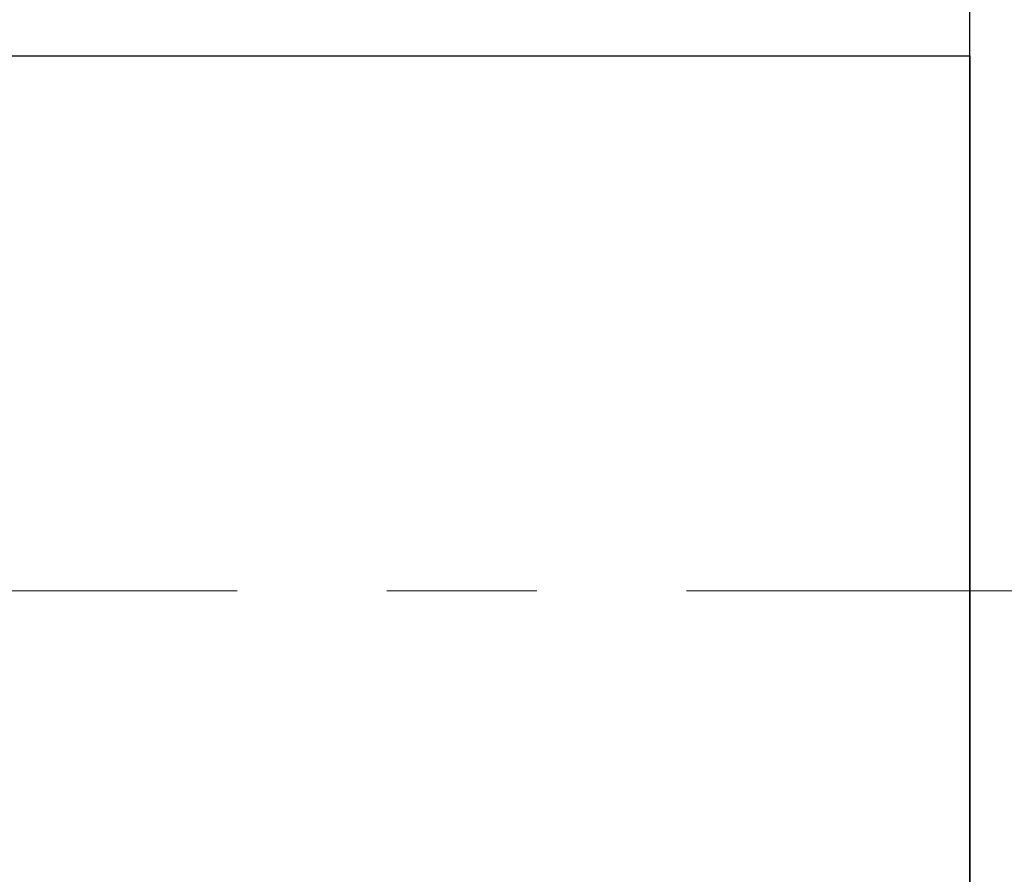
# Model space of a CAD drawing. Header units: millimetres. Extents: x 19428 to 22105, y 2450 to 5923.
# Tile 15 of 35: x 20694 to 20820, y 3515 to 3624. Entities that reach past the tile are written whole.
import ezdxf

# ---------------------------------------------------------------- set-up
doc = ezdxf.new("R2010")
doc.units = ezdxf.units.MM
doc.linetypes.add('CENTER', pattern=[50.8, 31.75, -6.35, 6.35, -6.35])
doc.layers.add('图层1', color=7, linetype='Continuous', lineweight=25)
doc.layers.add('图层2', color=3, linetype='CENTER', lineweight=13)

msp = doc.modelspace()

# ---------------------------------------------------------------- linework, layer by layer
at = {"layer": '图层1'}
for p, q in [((20815.147, 3385.125), (20815.147, 3717.125)), ((20815.147, 3385.125), (20815.147, 3716.125)), ((20207.147, 3619.125), (20815.147, 3619.125)), ((20815.147, 3619.125), (20815.147, 3483.125))]:
    msp.add_line(p, q, dxfattribs=at)
at = {"layer": '图层2', "ltscale": 3}
msp.add_line((20017.147, 3551.125), (21935.147, 3551.125), dxfattribs=at)

doc.saveas('drawing.dxf')
